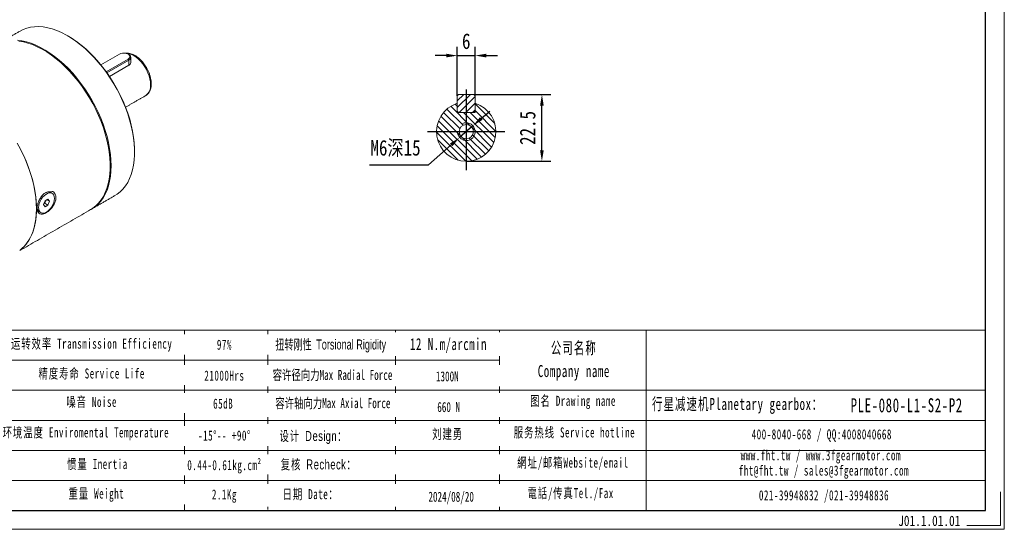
# Model space of a CAD drawing. Header units: millimetres. Extents: x -82 to 450, y -86 to 290.
# Tile 2 of 3: x 118 to 450, y -86 to 85. Entities that reach past the tile are written whole.
import ezdxf

# ---------------------------------------------------------------- set-up
doc = ezdxf.new("R2010")
doc.units = ezdxf.units.MM
doc.header["$LTSCALE"] = 1.5
doc.header["$PDSIZE"] = -1
doc.linetypes.add('CENTER2', pattern=[28.575, 19.05, -3.175, 3.175, -3.175])
doc.layers.get('0').update_dxf_attribs({"lineweight": 18})
doc.layers.get('Defpoints').update_dxf_attribs({"lineweight": 18})
for name, color, linetype in [('3中心线层', 1, 'CENTER2'), ('5剖面线层', 2, 'Continuous'), ('6文字层', 3, 'Continuous'), ('7标注层', 4, 'Continuous')]:
    doc.layers.add(name, color=color, linetype=linetype)
for name, color, linetype, lineweight in [('SLD-0', 7, 'Continuous', 18), ('图框_外框线', 7, 'Continuous', 18), ('细实线', 7, 'Continuous', 18)]:
    doc.layers.add(name, color=color, linetype=linetype, lineweight=lineweight)
doc.styles.add('TH_GBDIM', font='txt', dxfattribs={"width": 0.8})
doc.styles.add('标准', font='txt', dxfattribs={"width": 0.667})
doc.styles.add('样式 1', font='txt', dxfattribs={"width": 0.8})
doc.dimstyles.new('TH_GBDIM', dxfattribs={"dimscale": 1.5, "dimtxt": 3.5, "dimasz": 2.5, "dimexe": 2, "dimexo": 0, "dimgap": 1.5, "dimtad": 1, "dimdec": 1, "dimdsep": 46, "dimtxsty": 'TH_GBDIM', "dimcen": 2.5, "dimdle": 5, "dimclrd": 4, "dimclre": 4, "dimclrt": 3, "dimadec": 0, "dimazin": 2, "dimtfac": 0.714286, "dimtdec": 1, "dimtmove": 0, "dimatfit": 3, "dimfxl": 1, "dimtolj": 1, "dimarcsym": 0})

# ---------------------------------------------------------------- blocks, each defined once
blk = doc.blocks.new('*D20')
at = {"layer": '7标注层', "color": 4, "lineweight": -2}
for p, q in [((270.99, 60.09), (296.9, 60.09)), ((293.9, 41.34), (293.9, 56.34)), ((268.39, 37.59), (296.9, 37.59))]:
    blk.add_line(p, q, dxfattribs=at)
at = {"layer": '7标注层', "color": 4}
for points in [[(294.52, 56.34), (293.27, 56.34), (293.9, 60.09)], [(293.27, 41.34), (294.52, 41.34), (293.9, 37.59)]]:
    blk.add_solid(points, dxfattribs=at)
at = {"layer": 'Defpoints', "color": 0}
for p in [(270.99, 60.09), (293.9, 60.09), (268.39, 37.59)]:
    blk.add_point(p, dxfattribs=at)
at = {"layer": '7标注层', "color": 3, "insert": (289.11, 48.84), "char_height": 5.25, "attachment_point": 5, "rotation": 90, "style": 'TH_GBDIM'}
blk.add_mtext('\\A1;22.5', dxfattribs=at)
blk = doc.blocks.new('*D21')
at = {"layer": '7标注层', "color": 4, "lineweight": -2}
for p, q in [((261.64, 73.22), (257.89, 73.22)), ((265.39, 59.69), (265.39, 76.22)), ((265.39, 73.22), (271.39, 73.22)), ((271.39, 59.69), (271.39, 76.22)), ((275.14, 73.22), (278.89, 73.22))]:
    blk.add_line(p, q, dxfattribs=at)
at = {"layer": '7标注层', "color": 4}
for points in [[(261.64, 72.6), (261.64, 73.85), (265.39, 73.22)], [(275.14, 73.85), (275.14, 72.6), (271.39, 73.22)]]:
    blk.add_solid(points, dxfattribs=at)
at = {"layer": 'Defpoints', "color": 0}
for p in [(271.39, 73.22), (265.39, 59.69), (271.39, 59.69)]:
    blk.add_point(p, dxfattribs=at)
at = {"layer": '7标注层', "color": 3, "insert": (268.39, 78.04), "char_height": 5.25, "attachment_point": 5, "style": 'TH_GBDIM'}
blk.add_mtext('\\A1;6', dxfattribs=at)
blk = doc.blocks.new('*D22')
at = {"layer": '7标注层', "color": 4, "lineweight": -2}
for p, q in [((273.47, 52.04), (276.29, 54.52)), ((270.65, 49.57), (266.13, 45.62)), ((263.31, 43.14), (255.62, 36.4)), ((235.77, 36.4), (255.62, 36.4))]:
    blk.add_line(p, q, dxfattribs=at)
at = {"layer": '7标注层', "color": 4}
for points in [[(273.05, 52.51), (273.88, 51.57), (270.65, 49.57)], [(263.73, 42.67), (262.9, 43.61), (266.13, 45.62)]]:
    blk.add_solid(points, dxfattribs=at)
at = {"layer": 'Defpoints', "color": 0}
for p in [(270.65, 49.57), (266.13, 45.62)]:
    blk.add_point(p, dxfattribs=at)
at = {"layer": '7标注层', "color": 3, "insert": (244.57, 41.89), "char_height": 5.25, "attachment_point": 5, "style": 'TH_GBDIM'}
blk.add_mtext('\\A1;{M6深15}{}{}', dxfattribs=at)

msp = doc.modelspace()

# ---------------------------------------------------------------- hatches: boundary and pattern name
at = {"layer": '5剖面线层'}
h = msp.add_hatch(dxfattribs=at)
h.set_pattern_fill('ANSI31', color=256, scale=0.5, style=0)
h.set_pattern_definition([(45, (-113.7853, -220.2028), (-1.122532, 1.122532), [])])
h.paths.add_polyline_path([(268.390182, 54.094066), (268.390182, 60.094066), (270.990182, 60.094066), (271.390182, 59.694066), (271.390182, 57.133458), (271.390182, 54.494066), (270.990182, 54.094066)])
h.paths.add_polyline_path([(265.390182, 54.494066), (265.790182, 54.094066), (268.390182, 54.094066), (268.390182, 60.094066), (265.790182, 60.094066), (265.390182, 59.694066)])
h = msp.add_hatch(dxfattribs=at)
h.set_pattern_fill('ANSI31', color=256, scale=0.5, angle=90, style=0)
h.set_pattern_definition([(135, (-113.7853, -220.2028), (-1.122532, -1.122532), [])])
h.paths.add_polyline_path([(268.390182, 54.094066), (265.390182, 54.094066), (265.390182, 57.133458, 0.3275382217), (258.390182, 47.594066), (265.990182, 47.594066, -0.4142135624), (268.390182, 49.994066)])
h.paths.add_polyline_path([(271.390182, 57.133458), (271.390182, 54.094066), (268.390182, 54.094066), (268.390182, 50.594066, -0.4142135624), (271.390182, 47.594066), (278.390182, 47.594066, 0.3275382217)])
h.paths.add_polyline_path([(278.390182, 47.594066), (271.390182, 47.594066, -0.4142135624), (268.390182, 44.594066), (268.390182, 37.594066, 0.4142135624)])
h.paths.add_polyline_path([(268.390182, 44.594066, -0.4142135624), (265.390182, 47.594066), (258.390182, 47.594066, 0.4142135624), (268.390182, 37.594066)])
h.paths.add_polyline_path([(265.990182, 47.594066), (265.390182, 47.594066, 0.4142135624), (268.390182, 44.594066), (268.390182, 45.194066, -0.4142135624)], flags=17)
h.paths.add_polyline_path([(271.390182, 47.594066), (270.790182, 47.594066, -0.4142135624), (268.390182, 45.194066), (268.390182, 44.594066, 0.4142135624)], flags=17)
h.paths.add_polyline_path([(268.390182, 50.594066), (268.390182, 49.994066, -0.4142135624), (270.790182, 47.594066), (271.390182, 47.594066, 0.4142135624)], flags=17)

# ---------------------------------------------------------------- linework, layer by layer
at = {"color": 7, "linetype": 'Continuous', "lineweight": 15}
for p, q in [((151.470291, 73.726738), (145.215632, 70.116)), ((147.024286, 67.763856), (154.411855, 72.028609)), ((154.63813, 71.636691), (147.289601, 67.394475)), ((154.63813, 69.964018), (148.116303, 66.199047)), ((154.63813, 71.636691), (154.411855, 72.028609)), ((154.63813, 71.636691), (154.63813, 69.964018)), ((265.390182, 59.694066), (265.790182, 60.094066)), ((270.990182, 60.094066), (265.790182, 60.094066)), ((270.990182, 60.094066), (271.390182, 59.694066)), ((265.390182, 59.694066), (265.390182, 54.494066)), ((265.390182, 54.094066), (265.390182, 57.133458)), ((271.390182, 54.494066), (271.390182, 59.694066)), ((271.390182, 57.133458), (271.390182, 54.094066)), ((265.790182, 54.094066), (265.390182, 54.494066)), ((265.390182, 54.094066), (271.390182, 54.094066)), ((270.990182, 54.094066), (265.790182, 54.094066)), ((271.390182, 54.494066), (270.990182, 54.094066)), ((125.939748, 22.999672), (126.429646, 24.262333)), ((126.33464, 23.48873), (126.070287, 23.336122)), ((126.579588, 24.12006), (126.33464, 23.48873)), ((126.33464, 23.48873), (127.409442, 22.868259)), ((126.429646, 24.262333), (127.409442, 24.827957)), ((126.693999, 24.414941), (126.579588, 24.12006)), ((127.050673, 24.620845), (127.89934, 24.13092)), ((127.409442, 24.827957), (127.89934, 24.13092)), ((127.89934, 24.13092), (127.409442, 22.868259)), ((126.429646, 22.302635), (125.939748, 22.999672)), ((127.409442, 22.868259), (126.429646, 22.302635))]:
    msp.add_line(p, q, dxfattribs=at)
at = {"color": 7, "linetype": 'Continuous', "lineweight": 15, "flags": 128}
for points in [[(149.989311, 26.058832), (150.680785, 26.494108), (151.716953, 27.299401), (152.664809, 28.236581), (153.51963, 29.30098), (154.27716, 30.487293), (154.933622, 31.789613), (155.485748, 33.20145), (155.930785, 34.71577), (156.266518, 36.325029), (156.491274, 38.02121), (156.603932, 39.795862), (156.603932, 41.640145), (156.491274, 43.544871), (156.266518, 45.500549), (155.930785, 47.497437), (155.485748, 49.525586), (154.933622, 51.574893), (154.27716, 53.635148), (153.51963, 55.696087), (152.664809, 57.747442), (151.716953, 59.778993), (150.680785, 61.78062), (149.561468, 63.742351), (148.364578, 65.654411), (147.096078, 67.507276), (145.762286, 69.291714), (144.369849, 70.998837), (142.925703, 72.620136), (141.437042, 74.147539), (139.911284, 75.573433), (138.35603, 76.890716), (136.779027, 78.092824), (135.188133, 79.17377), (133.591272, 80.128166), (131.996401, 80.951261), (130.411465, 81.63895), (128.84436, 82.187811), (127.302893, 82.595107), (125.794744, 82.858808), (124.327427, 82.977604), (122.908251, 82.950902), (121.544286, 82.778833), (120.24233, 82.462254), (119.008867, 82.002746), (117.991912, 81.485959)], [(134.277086, 79.736271), (135.456006, 79.019534), (137.027015, 77.952102), (138.584305, 76.76502), (140.120119, 75.464203), (141.626805, 74.056133), (143.096857, 72.547822), (144.522952, 70.946788), (145.897983, 69.261005), (147.215102, 67.498872), (148.467747, 65.669168), (149.649676, 63.781008), (150.755001, 61.8438), (151.778217, 59.867192), (152.714224, 57.861036), (153.558361, 55.835323), (154.306421, 53.800146), (154.954678, 51.765644), (155.499902, 49.741953), (155.939377, 47.739156), (156.270913, 45.767228), (156.49286, 43.835996), (156.604109, 41.95508), (156.618028, 41.03643)], [(117.135925, 78.364488), (118.624584, 78.17312), (120.150343, 77.837411), (121.705598, 77.359036), (123.2826, 76.740375), (124.873495, 75.984513), (126.470356, 75.095213), (128.065227, 74.076909), (129.650163, 72.93467), (131.217268, 71.67419), (132.758734, 70.301747), (134.266883, 68.824177), (135.7342, 67.248844), (137.153376, 65.583596), (138.51734, 63.836727), (139.819297, 62.016942), (141.052761, 60.133307), (142.211587, 58.195204), (143.29, 56.21229), (144.28263, 54.194443), (145.18453, 52.151718), (145.991209, 50.094289), (146.698645, 48.032408), (147.303316, 45.976346), (147.802209, 43.936347), (148.192838, 41.922574), (148.473256, 39.945059), (148.642068, 38.013654), (148.698433, 36.137981)], [(141.786873, 21.323665), (142.478347, 21.758941), (143.514514, 22.564235), (144.462371, 23.501414), (145.317192, 24.565813), (146.074721, 25.752127), (146.731184, 27.054446), (147.28331, 28.466283), (147.728347, 29.980603), (148.06408, 31.589862), (148.288836, 33.286043), (148.401494, 35.060695), (148.401494, 36.904978), (148.288836, 38.809704), (148.06408, 40.765382), (147.728347, 42.76227), (147.28331, 44.790419), (146.731184, 46.839726), (146.074721, 48.899981), (145.317192, 50.96092), (144.462371, 53.012275), (143.514514, 55.043826), (142.478347, 57.045453), (141.35903, 59.007184), (140.16214, 60.919244), (138.893639, 62.772109), (137.559848, 64.556547), (136.16741, 66.263671), (134.723264, 67.884969), (133.234604, 69.412372), (131.708846, 70.838266), (130.153591, 72.155549), (128.576589, 73.357657), (126.985694, 74.438603), (125.388833, 75.392999), (123.793962, 76.216094), (122.209026, 76.903783), (120.641921, 77.452644), (119.100455, 77.85994), (117.592306, 78.123641)], [(154.411855, 72.028609), (154.766645, 72.302211), (154.973537, 72.622433), (155.015774, 72.963335), (154.88993, 73.297296), (154.606199, 73.597261), (154.18757, 73.83893), (153.66796, 74.002725), (153.089459, 74.075373), (152.498936, 74.05099), (151.944235, 73.931554), (151.470291, 73.726738)], [(161.992039, 63.406011), (161.93446, 64.368898), (161.762896, 65.378662), (161.48084, 66.414747), (161.094033, 67.456061), (160.61035, 68.481408), (160.039636, 69.469912), (159.393511, 70.401452), (158.685126, 71.257064), (157.928905, 72.01933), (157.140238, 72.672733), (156.335184, 73.20397), (155.53013, 73.602228), (154.741464, 73.8594), (153.985242, 73.97025), (153.786702, 73.974718)], [(154.638405, 73.59591), (155.019534, 73.309125), (155.259296, 72.974972), (155.341074, 72.616381), (155.259297, 72.25779), (155.019533, 71.923634), (154.63813, 71.636691)], [(123.525431, 21.605917), (123.469066, 23.48159), (123.300255, 25.412994), (123.019836, 27.390509), (122.629207, 29.404282), (122.130314, 31.444282), (121.525644, 33.500343), (120.818207, 35.562225), (120.011529, 37.619653), (119.109628, 39.662379), (118.116998, 41.680226), (117.038585, 43.663139)], [(117.868577, 7.588638), (118.624356, 8.195452), (119.572212, 9.132631), (120.427033, 10.19703), (121.184563, 11.383344), (121.841025, 12.685663), (122.393151, 14.097501), (122.838188, 15.611821), (123.173922, 17.221079), (123.398677, 18.91726), (123.511335, 20.691913), (123.511335, 22.536196), (123.398677, 24.440921), (123.173922, 26.396599), (122.838188, 28.393487), (122.393151, 30.421637), (121.841025, 32.470943), (121.184563, 34.531199), (120.427033, 36.592138), (119.572212, 38.643492), (118.624356, 40.675043), (117.588188, 42.676671)], [(148.698433, 36.137981), (148.642068, 34.327386), (148.473256, 32.590888), (148.192838, 30.937137), (147.802209, 29.374374), (147.303316, 27.910384), (146.698645, 26.552461), (145.991209, 25.307368), (145.18453, 24.181311), (144.28263, 23.179898), (143.29, 22.308117), (142.211587, 21.570314), (141.92767, 21.40639)], [(125.58594, 20.128072), (126.095331, 20.160242), (126.640745, 20.34123), (127.198343, 20.663124), (127.743756, 21.111857), (128.253147, 21.667817), (128.704253, 22.306707), (129.077359, 23.000603), (129.356159, 23.719179), (129.528466, 24.431029), (129.586751, 25.105042), (129.528466, 25.711761), (129.356159, 26.22467), (129.077359, 26.62135), (128.704253, 26.884467), (128.253147, 27.00252), (127.743756, 26.97035), (127.198343, 26.789363), (126.640745, 26.467469), (126.095331, 26.018735), (125.58594, 25.462774), (125.134834, 24.823885), (124.761728, 24.129989), (124.482929, 23.411414), (124.310622, 22.699564), (124.252337, 22.025551), (124.310622, 21.418831), (124.482929, 20.905923), (124.761728, 20.509242), (125.134834, 20.246125), (125.58594, 20.128072)], [(127.752515, 27.291529), (128.203622, 27.173476), (128.304759, 27.121041)], [(126.579588, 24.12006), (126.628679, 24.263352), (126.662592, 24.39681)], [(117.868577, 7.588638), (118.116998, 7.776052), (119.109628, 8.647833), (120.011529, 9.649246), (120.818207, 10.775304), (121.525644, 12.020396), (122.130314, 13.37832), (122.629207, 14.84231), (123.019836, 16.405073), (123.300255, 18.058823), (123.469066, 19.795321), (123.525431, 21.605917)]]:
    msp.add_lwpolyline(points, dxfattribs=at)
msp.add_circle((268.390182, 47.594066), 2.4)
at = {"color": 7, "linetype": 'Continuous', "lineweight": 15}
for centre, radius, start, end in [((158.025825, 62.99422), 3.987533, 305.38468255, 5.92749216), ((268.390182, 47.594066), 10, 107.45760312, 72.54239688), ((127.675515, 24.910984), 2.38179, 88.14737846, 121.85489137), ((124.725739, 24.832696), 1.986103, 313.44306722, 338.97279841), ((125.618289, 22.118823), 1.876819, 174.0136406, 234.67420119)]:
    msp.add_arc(centre, radius, start, end, dxfattribs=at)
at = {"color": 4}
msp.add_arc((268.390182, 47.594066), 3, 180, 111.81505443, dxfattribs=at)
at = {"color": 7, "linetype": 'Continuous', "lineweight": 15}
for points in [[(117.991912, 81.485959), (110.072317, 76.914074)], [(134.277086, 79.736271), (133.994289, 79.89958)], [(154.638405, 73.59591), (154.412094, 73.7266)], [(155.341074, 70.918325), (155.341074, 72.616381)], [(153.559656, 55.832012), (160.334859, 59.743253)], [(156.618028, 40.709866), (156.618028, 41.03643)], [(128.805391, 26.832032), (128.304759, 27.121041)], [(142.069716, 21.486947), (149.989311, 26.058832)], [(117.868577, 7.515927), (141.786873, 21.323665)], [(124.533066, 20.587569), (125.033698, 20.29856)]]:
    msp.add_open_spline(points, degree=1, dxfattribs=at)
for points, knots in [([(160.214632, 59.685177), (160.237383, 59.694484), (160.46879, 59.789156), (160.845332, 60.089535), (161.319826, 60.578632), (161.695602, 61.179938), (161.978339, 61.87061), (162.161507, 62.648965), (162.220811, 63.286924), (162.228748, 63.81721), (162.21165, 64.362629), (162.118416, 65.163991), (161.905395, 66.137183), (161.595017, 67.118081), (161.193743, 68.090135), (160.709056, 69.037177), (160.149358, 69.94342), (159.52395, 70.793621), (158.842734, 71.573288), (158.116061, 72.268862), (157.354369, 72.867876), (156.568407, 73.358018), (155.769196, 73.729466), (154.971773, 73.964557), (154.252361, 74.068566), (153.817703, 74.025112), (153.634024, 74.006749)], [0, 0, 0, 0, 0.0047109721, 0.0479178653, 0.0909018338, 0.1343096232, 0.1787112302, 0.2242517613, 0.2706795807, 0.2824070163, 0.3074990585, 0.3545423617, 0.401496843, 0.448343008, 0.4950920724, 0.5417815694, 0.588459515, 0.6351716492, 0.68196126, 0.7288830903, 0.7759876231, 0.8233076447, 0.8708266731, 0.918362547, 0.9655014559, 1, 1, 1, 1]), ([(155.326228, 71.097626), (155.311981, 70.931804), (155.281299, 70.574687), (154.981699, 70.18804), (154.717873, 70.016014), (154.63813, 69.964018)], [0, 0, 0, 0, 0.376882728, 0.8116587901, 1, 1, 1, 1]), ([(128.986458, 27.375806), (129.21599, 27.231649), (129.703005, 26.925778), (130.091419, 26.028907), (130.11086, 24.901255), (129.76527, 23.69203), (129.114137, 22.491549), (128.20921, 21.374038), (127.135833, 20.450642), (126.024905, 19.852691), (125.025567, 19.689955), (124.264616, 20.009651), (123.819811, 20.768715), (123.704807, 21.835779), (123.885783, 23.060391), (124.330558, 24.335199), (125.026774, 25.566268), (125.956134, 26.628294), (127.046465, 27.352841), (128.986458, 27.375806), (128.986458, 27.375806)], [0, 0, 0, 0, 0.047219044, 0.1001886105, 0.1500178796, 0.1982979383, 0.2476532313, 0.2998989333, 0.3553474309, 0.412954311, 0.4711888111, 0.5284583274, 0.5829765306, 0.6338399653, 0.682338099, 0.7310777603, 0.7822587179, 0.8367159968, 0.8937771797, 1.000000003, 1.000000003, 1.000000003, 1.000000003])]:
    msp.add_open_spline(points, degree=3, knots=knots, dxfattribs=at)
at = {"layer": '3中心线层'}
for p, q in [((268.390182, 61.784125), (268.390182, 34.594066)), ((255.390182, 47.594066), (281.390182, 47.594066))]:
    msp.add_line(p, q, dxfattribs=at)
at = {"layer": 'SLD-0'}
msp.add_line((173.409799, -19.258992), (173.409799, -80.069674), dxfattribs=at)
at = {"layer": '细实线'}
for p, q in [((-35.3226, -19.258992), (443.43228, -19.258992)), ((279.627481, -19.258992), (279.627481, -80.069674)), ((329.060098, -19.258992), (329.060098, -80.069674)), ((10.557404, -29.405278), (279.627481, -29.405278)), ((-35.3226, -39.551564), (443.43228, -39.551564)), ((10.557404, -49.69785), (443.43228, -49.69785)), ((10.557404, -69.990422), (443.43228, -69.990422))]:
    msp.add_line(p, q, dxfattribs=at)
at = {"layer": '细实线', "color": 3}
msp.add_lwpolyline([(-82.324788, -86.404096), (449.766702, -86.404096), (449.766702, 289.8606), (-82.324788, 289.8606)], close=True, dxfattribs=at)
at = {"layer": '细实线', "color": 3, "lineweight": 25}
msp.add_lwpolyline([(-50.652675, -80.069674), (443.43228, -80.069674), (443.43228, 283.526178), (-50.652675, 283.526178)], close=True, dxfattribs=at)
at = {"layer": '细实线', "color": 3}
msp.add_lwpolyline([(448.499818, -73.735251), (448.499818, -85.137212), (437.097857, -85.137212)], dxfattribs=at)

# ---------------------------------------------------------------- texts
at = {"layer": '6文字层', "insert": (413.996165, -81.791643), "char_height": 3.5, "width": 43.30442304, "attachment_point": 1, "style": '样式 1'}
msp.add_mtext('J01.1.01.01', dxfattribs=at)
at = {"layer": 'SLD-0', "color": 1, "attachment_point": 2, "line_spacing_factor": 1.15057, "style": '标准'}
for s, insert, char_height, width in [('\\T1.1;运转效率 Transmission Efficiency', (142.116559, -22.152871), 3.38209532, 57.47381671), ('\\T1.1;97%', (186.863837, -22.498247), 3.3820953, 43.25254949), ('\\T1.1;公司名称\\PCompany name', (304.657309, -23.26455), 4.05851439, 52.54508942), ('\\T1.1;精度寿命 Service Life', (142.116559, -32.20432), 3.38209532, 45.11286068), ('\\T1.1;21000Hrs', (186.863837, -32.922238), 3.38209532, 43.25254949), ('\\T1.1;噪音 Noise', (142.116559, -41.771357), 3.38209532, 29.84344073), ('\\T1.1;65dB', (186.447345, -42.36287), 3.3820953, 22.31785011), ('\\T1.1;图名 Drawing name', (304.37989, -41.421888), 3.38209532, 43.25254949), ('\\T1.1;  行星减速机Planetary gearbox：', (357.827488, -42.132286), 4.05851439, 63.83085347), ('\\T1.1;\\pxt5;PLE-080-L1-S2-P2', (416.872144, -42.238555), 4.73493345, 34.4583832), ('{\\T1.1;环境温度 Enviromental Temperature}', (140.177594, -52.065008), 3.38209532, 126.6107839), ('\\T1.1;-15%%D-- +90%%D', (186.863837, -53.118363), 3.38209532, 29.01255117), ('\\T1.1;服务热线 Service hotline', (304.859495, -52.056818), 3.38209532, 48.18749529), ('\\T1.1;400-8040-668 / QQ:4008040668', (388.229424, -52.703058), 3.38209532, 98.47108942), ('\\T1.1;www.fht.tw / www.3fgearmotor.com ', (387.917577, -59.747507), 3.38209532, 98.58194063), ('\\T1.1;網址/邮箱Website/email', (304.33287, -62.246542), 3.38209532, 50.158647), ('\\T1.1;\\pxt12;fht@fht.tw / sales@3fgearmotor.com ', (388.948304, -64.897543), 3.38209532, 98.58194063), ('\\T1.1;重量 Weight', (143.691985, -72.652304), 3.38209532, 26.2985141), ('\\T1.1;2.1Kg', (186.863837, -72.980077), 3.38209532, 22.62910509), ('\\T1.1;電話/传真Tel./Fax', (303.57513, -72.515711), 3.38209532, 50.76190851), ('\\T1.1;021-39948832 /021-39948836 ', (388.983669, -73.255181), 3.38209532, 75.27476913)]:
    msp.add_mtext(s, dxfattribs=dict(at, insert=insert, char_height=char_height, width=width))

# ---------------------------------------------------------------- dimensions: what is measured, and where the dimension line sits
at = {"layer": '7标注层'}
dim = msp.add_linear_dim(base=(271.390182, 73.223264), p1=(265.390182, 59.694066), p2=(271.390182, 59.694066), dimstyle='TH_GBDIM', override={"dimexo": 0, "dimgap": 1.5, "dimtad": 1, "dimjust": 0, "dimdec": 5, "dimlfac": 1, "dimse1": 0, "dimse2": 0, "dimsd1": 0, "dimsd2": 0}, dxfattribs=at)
dim.commit()
dim.dimension.update_dxf_attribs({"geometry": '*D21', "text_midpoint": (268.390182, 73.223264), "dimtype": 160})
dim = msp.add_linear_dim(base=(293.89915, 60.094066), p1=(268.390182, 37.594066), p2=(270.990182, 60.094066), angle=90, dimstyle='TH_GBDIM', override={"dimexo": 0, "dimgap": 1.5, "dimtad": 1, "dimjust": 0, "dimdec": 5, "dimlfac": 1, "dimse1": 0, "dimse2": 0, "dimsd1": 0, "dimsd2": 0}, dxfattribs=at)
dim.commit()
dim.dimension.update_dxf_attribs({"geometry": '*D20', "text_midpoint": (293.89915, 48.844066), "dimtype": 160})
dim = msp.add_diameter_dim_2p(p1=(270.64619, 49.571546), p2=(266.134173, 45.616587), text='{M6深15}{}{}', dimstyle='TH_GBDIM', override={"dimgap": 1.5, "dimtad": 1, "dimtih": 0, "dimtoh": 1, "dimdec": 0, "dimlfac": 1, "dimse1": 0, "dimse2": 0, "dimsd1": 0, "dimsd2": 0, "dimtix": 0, "dimtofl": 1, "dimatfit": 3}, dxfattribs=at)
dim.commit()
dim.dimension.update_dxf_attribs({"geometry": '*D22', "text_midpoint": (244.570903, 41.89124)})

# ---------------------------------------------------------------- next in the draw order: texts
at = {"layer": 'SLD-0', "color": 1, "insert": (186.863837, -63.08991), "char_height": 3.38209532, "width": 126.6107839, "attachment_point": 2, "line_spacing_factor": 1.15057, "style": '标准', "bg_fill": 2}
msp.add_mtext('{\\T1.1;0.44-0.61kg.cm²}', dxfattribs=at)

# ---------------------------------------------------------------- next in the draw order: linework, layer by layer
at = {"layer": '细实线'}
for p, q in [((201.483413, -19.258992), (201.483413, -79.732364)), ((244.492528, -19.258992), (244.492528, -80.069674)), ((10.557404, -59.844136), (443.43228, -59.844136))]:
    msp.add_line(p, q, dxfattribs=at)

# ---------------------------------------------------------------- next in the draw order: texts
at = {"layer": 'SLD-0', "color": 1, "insert": (144.055535, -62.721963), "char_height": 3.38209532, "width": 30.55470092, "attachment_point": 2, "line_spacing_factor": 1.15057, "style": '标准'}
msp.add_mtext('\\T1.1;惯量 Inertia', dxfattribs=at)

# ---------------------------------------------------------------- next in the draw order: texts
at = {"layer": 'SLD-0', "color": 1, "char_height": 3.38209532, "width": 126.6107839, "attachment_point": 2, "style": '标准', "bg_fill": 2}
for s, insert in [('{\\f宋体|b0|i0|c134|p2;容许径向力Max Radial Force}', (223.331157, -32.687075)), ('{\\f宋体|b0|i0|c134|p2;容许轴向力Max Axial Force}', (223.441463, -42.194916)), ('{\\fSimSun|b0|i0|c134|p2;\\T1.1;设计 \\fArial|b0|i0|c0|p34;Design\\fSimSun|b0|i0|c134|p2;：}', (216.891729, -53.26821)), ('{\\fSimSun|b0|i0|c134|p2;\\T1.1;复核 \\fArial|b0|i0|c0|p34;Recheck\\fSimSun|b0|i0|c134|p2;：}', (218.650373, -62.844667)), ('{\\T1.1;日期 Date：}', (215.912602, -72.86585))]:
    msp.add_mtext(s, dxfattribs=dict(at, insert=insert))
at = {"layer": '图框_外框线', "color": 1, "insert": (262.421274, -21.994254), "char_height": 3.99534385, "width": 51.09519131, "attachment_point": 2, "style": '标准', "bg_fill": 2}
msp.add_mtext('{\\T1.1;12 N.m/arcmin}', dxfattribs=at)

# ---------------------------------------------------------------- next in the draw order: texts
at = {"layer": 'SLD-0', "color": 1, "width": 126.6107839, "attachment_point": 2, "style": '标准', "bg_fill": 2}
for s, insert, char_height in [('{\\f宋体|b0|i0|c134|p2;\\W0.65;扭转刚性 \\fArial|b0|i0|c0|p34;Torsional Rigidity}', (222.706505, -22.434603), 3.38209532), ('{\\fSimSun|b1|i0|c134|p2;1300N}', (262.017649, -33.175225), 3.38209532), ('{\\fSimSun|b1|i0|c134|p2;660 N}', (262.464537, -43.508299), 3.38209532), ('{\\fSimSun|b0|i0|c134|p2;\\T1.1;刘建勇 }', (262.09543, -52.587516), 3.38209532), ('2024/08/20', (263.312485, -73.735977), 3.3820953)]:
    msp.add_mtext(s, dxfattribs=dict(at, insert=insert, char_height=char_height))

doc.saveas('drawing.dxf')
